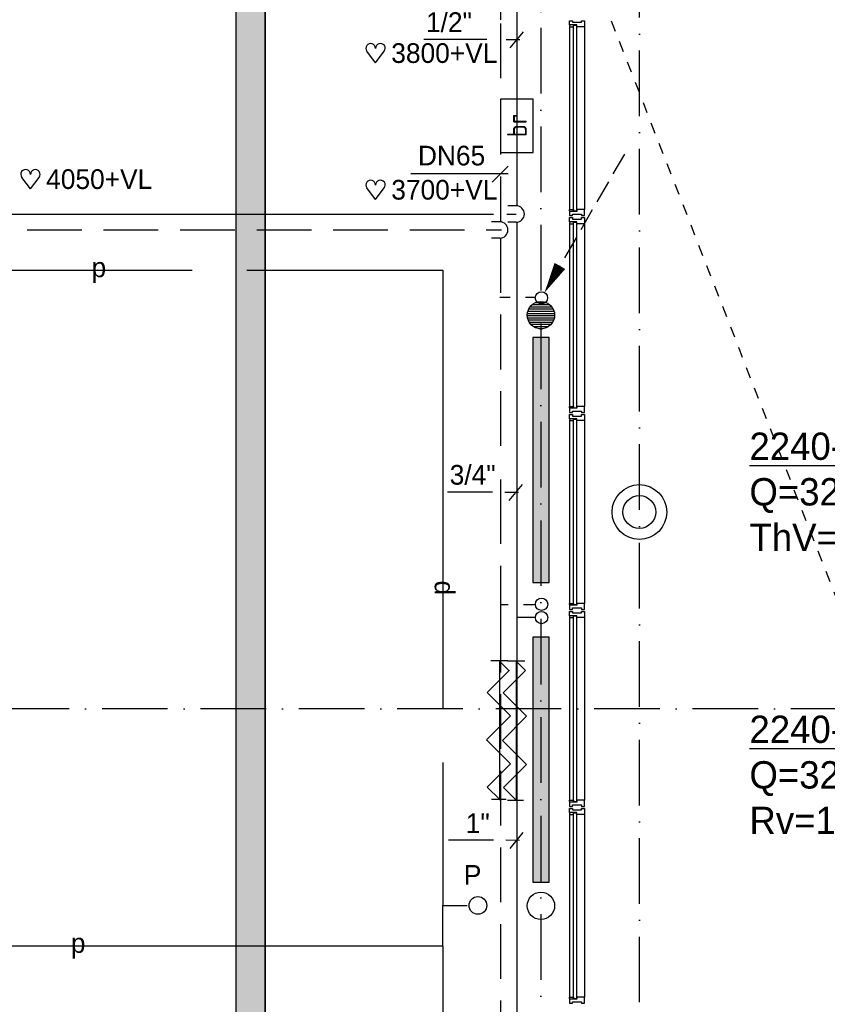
# Model space of a CAD drawing. Extents: x -866131 to -691536, y 173952 to 258052.
# Tile 88 of 160: x -788770 to -781384, y 221321 to 230321. Entities that reach past the tile are written whole.
import ezdxf
from ezdxf.enums import TextEntityAlignment as Align

# ---------------------------------------------------------------- set-up
doc = ezdxf.new("R2010")
doc.units = 0
doc.header["$LTSCALE"] = 100
for name, pattern in [('2322000', [45, 40, -5]), ('2322107', [2000, 1000, 1000]), ('2322108', [7, 5, -2]), ('CENTER4', [5, 3.125, -0.625, 0.625, -0.625]), ('DASHDOT', [9, 6, -1.5, 0, -1.5]), ('HIDDEN', [2, 1, -1])]:
    doc.linetypes.add(name, pattern=pattern)
doc.layers.get('0').update_dxf_attribs({"linetype": 'CONTINUOUS'})
for name, color, linetype in [('AL$7----_STRAMIEN', 1, 'DASHDOT'), ('AL$8----_HULPKOLOM', 2, 'CONTINUOUS'), ('AL28----_KONSTRUKTIE', 3, 'CONTINUOUS'), ('AL31----_BUITENKOZ', 7, 'CONTINUOUS'), ('AL32----_BINNENKOZ', 7, 'CONTINUOUS'), ('AL65----_BEVEILIGING', 7, 'CONTINUOUS'), ('ALXAA---_GEWBETON', 12, 'CONTINUOUS'), ('ALXOU---_GLAS', 7, 'CONTINUOUS'), ('KABELGOOT', 8, 'CONTINUOUS'), ('WI561---', 1, 'CONTINUOUS'), ('WL$1----', 4, 'CONTINUOUS'), ('WL561---', 4, 'CONTINUOUS'), ('WL561---_AANVOER', 4, 'CONTINUOUS'), ('WL561---_RETOUR', 4, 'CONTINUOUS'), ('WL570---', 3, 'CONTINUOUS'), ('WL570---_RETOUR', 3, 'CONTINUOUS'), ('WL570---_TOEVOER', 3, 'CONTINUOUS'), ('WM$1----', 1, 'CONTINUOUS')]:
    doc.layers.add(name, color=color, linetype=linetype)
doc.styles.add('BURO-018', font='BUROFONT.shx', dxfattribs={"height": 180})
doc.styles.add('BURO-025', font='BUROFONT.shx', dxfattribs={"height": 250})
doc.styles.get("Standard").update_dxf_attribs({"font": 'ISOCP'})
pattern_1 = [(0, (-833039.66, 323951.69), (31.75, 63.5), [0, -63.5])]

# ---------------------------------------------------------------- blocks, each defined once
blk = doc.blocks.new('2322401')
at = {"color": 0, "linetype": 'CONTINUOUS'}
for p, q in [((-0.5, 0.5, 1), (-0.5, 0.5)), ((-0.5, 0.5, 1), (-0.5, -0.5, 1)), ((0.5, 0.5, 1), (-0.5, 0.5, 1)), ((0.5, 0.5), (-0.5, 0.5)), ((-0.5, 0.5), (-0.5, -0.5)), ((0.5, 0.5, 1), (0.5, 0.5)), ((0.5, -0.5, 1), (0.5, 0.5, 1)), ((0.5, -0.5), (0.5, 0.5)), ((-0.5, -0.5, 1), (-0.5, -0.5)), ((-0.5, -0.5, 1), (0.5, -0.5, 1)), ((-0.5, -0.5), (0.5, -0.5)), ((0.5, -0.5, 1), (0.5, -0.5))]:
    blk.add_line(p, q, dxfattribs=at)
blk = doc.blocks.new('CVHATCH1')
at = {"color": 0, "linetype": 'CONTINUOUS'}
blk.add_solid([(-0.5, -0.5), (0.5, -0.5), (-0.5, 0.5), (0.5, 0.5)], dxfattribs=at)
blk = doc.blocks.new('EH100000')
at = {"linetype": 'BYBLOCK'}
for p, q in [((1, 0.5), (0, 0.5)), ((1, 0.5, 1), (0, 0.5, 1)), ((0, -0.5, 1), (1, -0.5, 1)), ((1, -0.5), (0, -0.5))]:
    blk.add_line(p, q, dxfattribs=at)
at = {"linetype": 'BYBLOCK', "invisible_edges": 15}
for points in [[(1, -0.5), (0, -0.5), (0, 0.5), (1, 0.5)], [(0, 0.5), (1, 0.5), (1, 0.5, 1), (0, 0.5, 1)], [(0, -0.5, 1), (1, -0.5, 1), (1, -0.5), (0, -0.5)]]:
    blk.add_3dface(points, dxfattribs=at)
blk = doc.blocks.new('CVRINFO2')
at = {"color": 0, "linetype": 'CONTINUOUS', "style": 'BURO-025'}
for tag, p in [('CV_TEXT125', (0, 0)), ('CV_TEXT225', (0, -4.167)), ('CV_TEXT325', (0, -8.333)), ('CV_TEXT425', (0, -12.5))]:
    blk.add_attdef(tag, p, '', height=2.5, dxfattribs=at)
blk = doc.blocks.new('LDV3108')
at = {"color": 0, "linetype": 'CONTINUOUS'}
for p, q in [((6.75, 11.691), (5.813, 10.068)), ((5.438, 9.418), (4.5, 7.794)), ((4.125, 7.145), (3.188, 5.521)), ((2.813, 4.871), (1.875, 3.248)), ((1.5, 2.598), (0.563, 0.974))]:
    blk.add_line(p, q, dxfattribs=at)
blk.add_lwpolyline([(0.25, 0.433, 0, 1, 0), (1.5, 2.598, 1, 1, 0)], format="xyseb", dxfattribs=at)
blk.add_circle((0, 0), 0.5, dxfattribs=at)
blk = doc.blocks.new('HART')
at = {"color": 1}
for q in [(-28.1, 39.5), (51.4, 39.5)]:
    blk.add_line((11.6, -12.9), q, dxfattribs=at)
for centre, start, end in [((-10.5, 52.8), 0, 217.1867), ((33.8, 52.8), 322.8133, 180)]:
    blk.add_arc(centre, 22.1, start, end, dxfattribs=at)
blk = doc.blocks.new('LDS')
at = {"color": 0, "linetype": 'CONTINUOUS'}
for p, q in [((0, 1), (1, 1)), ((0, -1), (1, -1))]:
    blk.add_line(p, q, dxfattribs=at)
blk.add_arc((0, 0), 1, 90, 270, dxfattribs=at)
blk = doc.blocks.new('2322000-3')
at = {"layer": 'WM$1----', "color": 0, "style": 'BURO-018'}
blk.add_text('p', height=180, dxfattribs=at).set_placement((-788046.2, 228030.6), align=Align.MIDDLE)
for rotation, p in [(90, (-784899.2, 225127.9)), (360, (-788235.4, 221854.3))]:
    blk.add_text('p', height=180, rotation=rotation, dxfattribs=at).set_placement(p, align=Align.MIDDLE)

msp = doc.modelspace()

# ---------------------------------------------------------------- hatches: boundary and pattern name
at = {"layer": 'WL570---'}
h = msp.add_hatch(dxfattribs=at)
h.set_pattern_fill('DOTS', color=8, scale=40, style=0)
h.set_pattern_definition(pattern_1)
h.paths.add_polyline_path([(-786793.497, 222778.364), (-786523.497, 222778.364), (-786523.497, 232147.191), (-786523.731, 232147.191), (-786523.731, 232207.191), (-786793.731, 232207.191), (-786793.731, 232152.872), (-786793.497, 232152.872)])
h = msp.add_hatch(dxfattribs=at)
h.set_pattern_fill('DOTS', color=8, scale=40, style=0)
h.set_pattern_definition(pattern_1)
h.paths.add_polyline_path([(-786793.497, 211842.872), (-786523.497, 211842.872), (-786523.497, 222778.364), (-786793.497, 222778.364)])

# ---------------------------------------------------------------- linework, layer by layer
at = {"color": 3, "linetype": 'CONTINUOUS'}
for p, q in [((-784459.888, 224465.121), (-784305.425, 224465.121)), ((-784309.084, 224460.744), (-784149.627, 224460.744)), ((-784291.827, 224376.548), (-784496.079, 224172.296)), ((-784382.558, 224457.338), (-784382.558, 223187.777)), ((-784382.268, 224458.532), (-784296.054, 224372.318)), ((-784143.768, 224372.027), (-784347.876, 224167.919)), ((-784230.127, 224458.386), (-784143.768, 224372.027)), ((-784230.127, 224457.192), (-784230.127, 223187.631)), ((-784496.079, 224172.296), (-784281.952, 223958.168)), ((-784347.876, 224167.919), (-784133.748, 223953.792)), ((-784281.952, 223958.168), (-784501.666, 223738.454)), ((-784133.748, 223953.792), (-784353.462, 223734.078)), ((-784501.666, 223738.454), (-784281.952, 223518.741)), ((-784353.462, 223734.078), (-784133.748, 223514.364)), ((-784281.952, 223518.741), (-784493.508, 223307.185)), ((-784133.748, 223514.364), (-784345.304, 223302.808)), ((-784493.508, 223307.185), (-784378.33, 223192.007)), ((-784345.304, 223302.808), (-784230.127, 223187.631)), ((-784320.515, 223192.007), (-784454.314, 223192.007)), ((-784310.139, 223187.631), (-784162.403, 223187.631))]:
    msp.add_line(p, q, dxfattribs=at)
at = {"layer": 'AL$7----_STRAMIEN', "color": 1}
msp.add_line((-783102.826, 205137.841), (-783102.826, 236921.228), dxfattribs=at)
for points in [[(-784002.826, 252748.04), (-784002.826, 213821.228)], [(-719909.644, 224021.228), (-862199.709, 224021.228)]]:
    msp.add_lwpolyline(points, dxfattribs=at)
at = {"layer": 'AL$8----_HULPKOLOM', "color": 8}
msp.add_circle((-783102.65, 225821.228), 250, dxfattribs=at)
at = {"layer": 'AL28----_KONSTRUKTIE', "color": 8}
for centre, radius in [((-784002.826, 227621.228), 125), ((-783102.65, 225821.228), 150), ((-784002.826, 222221.228), 125)]:
    msp.add_circle(centre, radius, dxfattribs=at)
at = {"layer": 'AL31----_BUITENKOZ', "color": 8, "linetype": 'CONTINUOUS'}
for p, q in [((-783742.826, 230273.366), (-783742.826, 230312.366)), ((-783742.826, 230312.366), (-783736.826, 230312.366)), ((-783736.826, 230312.366), (-783722.826, 230312.366)), ((-783722.826, 230312.366), (-783722.826, 230312.366)), ((-783722.826, 230312.366), (-783712.826, 230312.366)), ((-783712.826, 230312.366), (-783712.826, 230298.366)), ((-783632.826, 230298.366), (-783632.826, 230312.366)), ((-783632.826, 230312.366), (-783623.326, 230312.366)), ((-783623.326, 230312.366), (-783623.326, 230312.366)), ((-783623.326, 230312.366), (-783609.826, 230312.366)), ((-783609.826, 230312.366), (-783603.826, 230312.366)), ((-783603.826, 230312.366), (-783603.826, 230293.439)), ((-783675.826, 230273.366), (-783742.826, 230273.366)), ((-783737.826, 230268.366), (-783742.826, 230268.366)), ((-783742.826, 230268.366), (-783742.826, 230256.366)), ((-783742.826, 230256.366), (-783705.826, 230256.366)), ((-783705.826, 230273.366), (-783737.826, 230273.366)), ((-783737.826, 230273.366), (-783737.826, 230268.366)), ((-783712.826, 230298.366), (-783632.826, 230298.366)), ((-783705.826, 230256.366), (-783705.826, 230273.366)), ((-783675.826, 230256.366), (-783675.826, 230273.366)), ((-783622.826, 230256.366), (-783675.826, 230256.366)), ((-783614.826, 230256.366), (-783622.826, 230256.366)), ((-783610.826, 230256.366), (-783614.826, 230256.366)), ((-783603.826, 230256.366), (-783610.826, 230256.366)), ((-783603.826, 230293.439), (-783603.826, 230256.366)), ((-783742.826, 228574.366), (-783742.826, 228586.366)), ((-783742.826, 228586.366), (-783705.826, 228586.366)), ((-783737.826, 228574.366), (-783742.826, 228574.366)), ((-783742.826, 228569.366), (-783742.826, 228530.366)), ((-783675.826, 228569.366), (-783742.826, 228569.366)), ((-783742.826, 228530.366), (-783736.826, 228530.366)), ((-783742.826, 228473.366), (-783742.826, 228512.366)), ((-783742.826, 228512.366), (-783736.826, 228512.366)), ((-783737.826, 228569.366), (-783737.826, 228574.366)), ((-783705.826, 228569.366), (-783737.826, 228569.366)), ((-783736.826, 228530.366), (-783722.826, 228530.366)), ((-783736.826, 228512.366), (-783722.826, 228512.366)), ((-783722.826, 228530.366), (-783722.826, 228530.366)), ((-783722.826, 228530.366), (-783712.826, 228530.366)), ((-783722.826, 228512.366), (-783722.826, 228512.366)), ((-783722.826, 228512.366), (-783712.826, 228512.366)), ((-783712.826, 228530.366), (-783712.826, 228544.366)), ((-783712.826, 228544.366), (-783632.826, 228544.366)), ((-783712.826, 228512.366), (-783712.826, 228498.366)), ((-783705.826, 228586.366), (-783705.826, 228569.366)), ((-783622.826, 228586.366), (-783675.826, 228586.366)), ((-783675.826, 228586.366), (-783675.826, 228569.366)), ((-783632.826, 228544.366), (-783632.826, 228530.366)), ((-783632.826, 228530.366), (-783623.826, 228530.366)), ((-783632.826, 228498.366), (-783632.826, 228512.366)), ((-783632.826, 228512.366), (-783623.326, 228512.366)), ((-783623.826, 228530.366), (-783623.826, 228530.366)), ((-783623.826, 228530.366), (-783609.826, 228530.366)), ((-783623.326, 228512.366), (-783623.326, 228512.366)), ((-783623.326, 228512.366), (-783609.826, 228512.366)), ((-783614.826, 228586.366), (-783622.826, 228586.366)), ((-783610.826, 228586.366), (-783614.826, 228586.366)), ((-783603.826, 228586.366), (-783610.826, 228586.366)), ((-783609.826, 228530.366), (-783603.826, 228530.366)), ((-783609.826, 228512.366), (-783603.826, 228512.366)), ((-783603.826, 228549.294), (-783603.826, 228586.366)), ((-783603.826, 228530.366), (-783603.826, 228549.294)), ((-783603.826, 228512.366), (-783603.826, 228493.439)), ((-783675.826, 228473.366), (-783742.826, 228473.366)), ((-783737.826, 228468.366), (-783742.826, 228468.366)), ((-783742.826, 228468.366), (-783742.826, 228456.366)), ((-783742.826, 228456.366), (-783705.826, 228456.366)), ((-783705.826, 228473.366), (-783737.826, 228473.366)), ((-783737.826, 228473.366), (-783737.826, 228468.366)), ((-783712.826, 228498.366), (-783632.826, 228498.366)), ((-783705.826, 228456.366), (-783705.826, 228473.366)), ((-783675.826, 228456.366), (-783675.826, 228473.366)), ((-783622.826, 228456.366), (-783675.826, 228456.366)), ((-783614.826, 228456.366), (-783622.826, 228456.366)), ((-783610.826, 228456.366), (-783614.826, 228456.366)), ((-783603.826, 228456.366), (-783610.826, 228456.366)), ((-783603.826, 228493.439), (-783603.826, 228456.366)), ((-783742.826, 226774.366), (-783742.826, 226786.366)), ((-783742.826, 226786.366), (-783705.826, 226786.366)), ((-783737.826, 226774.366), (-783742.826, 226774.366)), ((-783742.826, 226769.366), (-783742.826, 226730.366)), ((-783675.826, 226769.366), (-783742.826, 226769.366)), ((-783742.826, 226730.366), (-783736.826, 226730.366)), ((-783742.826, 226673.366), (-783742.826, 226712.366)), ((-783742.826, 226712.366), (-783736.826, 226712.366)), ((-783737.826, 226769.366), (-783737.826, 226774.366)), ((-783705.826, 226769.366), (-783737.826, 226769.366)), ((-783736.826, 226730.366), (-783722.826, 226730.366)), ((-783736.826, 226712.366), (-783722.826, 226712.366)), ((-783722.826, 226730.366), (-783722.826, 226730.366)), ((-783722.826, 226730.366), (-783712.826, 226730.366)), ((-783722.826, 226712.366), (-783722.826, 226712.366)), ((-783722.826, 226712.366), (-783712.826, 226712.366)), ((-783712.826, 226730.366), (-783712.826, 226744.366)), ((-783712.826, 226744.366), (-783632.826, 226744.366)), ((-783712.826, 226712.366), (-783712.826, 226698.366)), ((-783705.826, 226786.366), (-783705.826, 226769.366)), ((-783622.826, 226786.366), (-783675.826, 226786.366)), ((-783675.826, 226786.366), (-783675.826, 226769.366)), ((-783632.826, 226744.366), (-783632.826, 226730.366)), ((-783632.826, 226730.366), (-783623.826, 226730.366)), ((-783632.826, 226698.366), (-783632.826, 226712.366)), ((-783632.826, 226712.366), (-783623.326, 226712.366)), ((-783623.826, 226730.366), (-783623.826, 226730.366)), ((-783623.826, 226730.366), (-783609.826, 226730.366)), ((-783623.326, 226712.366), (-783623.326, 226712.366)), ((-783623.326, 226712.366), (-783609.826, 226712.366)), ((-783614.826, 226786.366), (-783622.826, 226786.366)), ((-783610.826, 226786.366), (-783614.826, 226786.366)), ((-783603.826, 226786.366), (-783610.826, 226786.366)), ((-783609.826, 226730.366), (-783603.826, 226730.366)), ((-783609.826, 226712.366), (-783603.826, 226712.366)), ((-783603.826, 226749.294), (-783603.826, 226786.366)), ((-783603.826, 226730.366), (-783603.826, 226749.294)), ((-783603.826, 226712.366), (-783603.826, 226693.439)), ((-783675.826, 226673.366), (-783742.826, 226673.366)), ((-783737.826, 226668.366), (-783742.826, 226668.366)), ((-783742.826, 226668.366), (-783742.826, 226656.366)), ((-783742.826, 226656.366), (-783705.826, 226656.366)), ((-783705.826, 226673.366), (-783737.826, 226673.366)), ((-783737.826, 226673.366), (-783737.826, 226668.366)), ((-783712.826, 226698.366), (-783632.826, 226698.366)), ((-783705.826, 226656.366), (-783705.826, 226673.366)), ((-783675.826, 226656.366), (-783675.826, 226673.366)), ((-783622.826, 226656.366), (-783675.826, 226656.366)), ((-783614.826, 226656.366), (-783622.826, 226656.366)), ((-783610.826, 226656.366), (-783614.826, 226656.366)), ((-783603.826, 226656.366), (-783610.826, 226656.366)), ((-783603.826, 226693.439), (-783603.826, 226656.366)), ((-783742.826, 224974.366), (-783742.826, 224986.366)), ((-783742.826, 224986.366), (-783705.826, 224986.366)), ((-783737.826, 224974.366), (-783742.826, 224974.366)), ((-783742.826, 224969.366), (-783742.826, 224930.366)), ((-783675.826, 224969.366), (-783742.826, 224969.366)), ((-783742.826, 224930.366), (-783736.826, 224930.366)), ((-783742.826, 224873.366), (-783742.826, 224912.366)), ((-783742.826, 224912.366), (-783736.826, 224912.366)), ((-783737.826, 224969.366), (-783737.826, 224974.366)), ((-783705.826, 224969.366), (-783737.826, 224969.366)), ((-783736.826, 224930.366), (-783722.826, 224930.366)), ((-783736.826, 224912.366), (-783722.826, 224912.366)), ((-783722.826, 224930.366), (-783722.826, 224930.366)), ((-783722.826, 224930.366), (-783712.826, 224930.366)), ((-783722.826, 224912.366), (-783722.826, 224912.366)), ((-783722.826, 224912.366), (-783712.826, 224912.366)), ((-783712.826, 224930.366), (-783712.826, 224944.366)), ((-783712.826, 224944.366), (-783632.826, 224944.366)), ((-783712.826, 224912.366), (-783712.826, 224898.366)), ((-783705.826, 224986.366), (-783705.826, 224969.366)), ((-783622.826, 224986.366), (-783675.826, 224986.366)), ((-783675.826, 224986.366), (-783675.826, 224969.366)), ((-783632.826, 224944.366), (-783632.826, 224930.366)), ((-783632.826, 224930.366), (-783623.826, 224930.366)), ((-783632.826, 224898.366), (-783632.826, 224912.366)), ((-783632.826, 224912.366), (-783623.326, 224912.366)), ((-783623.826, 224930.366), (-783623.826, 224930.366)), ((-783623.826, 224930.366), (-783609.826, 224930.366)), ((-783623.326, 224912.366), (-783623.326, 224912.366)), ((-783623.326, 224912.366), (-783609.826, 224912.366)), ((-783614.826, 224986.366), (-783622.826, 224986.366)), ((-783610.826, 224986.366), (-783614.826, 224986.366)), ((-783603.826, 224986.366), (-783610.826, 224986.366)), ((-783609.826, 224930.366), (-783603.826, 224930.366)), ((-783609.826, 224912.366), (-783603.826, 224912.366)), ((-783603.826, 224949.294), (-783603.826, 224986.366)), ((-783603.826, 224930.366), (-783603.826, 224949.294)), ((-783603.826, 224912.366), (-783603.826, 224893.439)), ((-783675.826, 224873.366), (-783742.826, 224873.366)), ((-783737.826, 224868.366), (-783742.826, 224868.366)), ((-783742.826, 224868.366), (-783742.826, 224856.366)), ((-783742.826, 224856.366), (-783705.826, 224856.366)), ((-783705.826, 224873.366), (-783737.826, 224873.366)), ((-783737.826, 224873.366), (-783737.826, 224868.366)), ((-783712.826, 224898.366), (-783632.826, 224898.366)), ((-783705.826, 224856.366), (-783705.826, 224873.366)), ((-783675.826, 224856.366), (-783675.826, 224873.366)), ((-783622.826, 224856.366), (-783675.826, 224856.366)), ((-783614.826, 224856.366), (-783622.826, 224856.366)), ((-783610.826, 224856.366), (-783614.826, 224856.366)), ((-783603.826, 224856.366), (-783610.826, 224856.366)), ((-783603.826, 224893.439), (-783603.826, 224856.366)), ((-783742.826, 223174.366), (-783742.826, 223186.366)), ((-783742.826, 223186.366), (-783705.826, 223186.366)), ((-783737.826, 223174.366), (-783742.826, 223174.366)), ((-783742.826, 223169.366), (-783742.826, 223130.366)), ((-783675.826, 223169.366), (-783742.826, 223169.366)), ((-783742.826, 223130.366), (-783736.826, 223130.366)), ((-783742.826, 223073.366), (-783742.826, 223112.366)), ((-783742.826, 223112.366), (-783736.826, 223112.366)), ((-783737.826, 223169.366), (-783737.826, 223174.366)), ((-783705.826, 223169.366), (-783737.826, 223169.366)), ((-783736.826, 223130.366), (-783722.826, 223130.366)), ((-783736.826, 223112.366), (-783722.826, 223112.366)), ((-783722.826, 223130.366), (-783722.826, 223130.366)), ((-783722.826, 223130.366), (-783712.826, 223130.366)), ((-783722.826, 223112.366), (-783722.826, 223112.366)), ((-783722.826, 223112.366), (-783712.826, 223112.366)), ((-783712.826, 223130.366), (-783712.826, 223144.366)), ((-783712.826, 223144.366), (-783632.826, 223144.366)), ((-783712.826, 223112.366), (-783712.826, 223098.366)), ((-783705.826, 223186.366), (-783705.826, 223169.366)), ((-783622.826, 223186.366), (-783675.826, 223186.366)), ((-783675.826, 223186.366), (-783675.826, 223169.366)), ((-783632.826, 223144.366), (-783632.826, 223130.366)), ((-783632.826, 223130.366), (-783623.826, 223130.366)), ((-783632.826, 223098.366), (-783632.826, 223112.366)), ((-783632.826, 223112.366), (-783623.326, 223112.366)), ((-783623.826, 223130.366), (-783623.826, 223130.366)), ((-783623.826, 223130.366), (-783609.826, 223130.366)), ((-783623.326, 223112.366), (-783623.326, 223112.366)), ((-783623.326, 223112.366), (-783609.826, 223112.366)), ((-783614.826, 223186.366), (-783622.826, 223186.366)), ((-783610.826, 223186.366), (-783614.826, 223186.366)), ((-783603.826, 223186.366), (-783610.826, 223186.366)), ((-783609.826, 223130.366), (-783603.826, 223130.366)), ((-783609.826, 223112.366), (-783603.826, 223112.366)), ((-783603.826, 223149.294), (-783603.826, 223186.366)), ((-783603.826, 223130.366), (-783603.826, 223149.294)), ((-783603.826, 223112.366), (-783603.826, 223093.439)), ((-783675.826, 223073.366), (-783742.826, 223073.366)), ((-783737.826, 223068.366), (-783742.826, 223068.366)), ((-783742.826, 223068.366), (-783742.826, 223056.366)), ((-783742.826, 223056.366), (-783705.826, 223056.366)), ((-783705.826, 223073.366), (-783737.826, 223073.366)), ((-783737.826, 223073.366), (-783737.826, 223068.366)), ((-783712.826, 223098.366), (-783632.826, 223098.366)), ((-783705.826, 223056.366), (-783705.826, 223073.366)), ((-783675.826, 223056.366), (-783675.826, 223073.366)), ((-783622.826, 223056.366), (-783675.826, 223056.366)), ((-783614.826, 223056.366), (-783622.826, 223056.366)), ((-783610.826, 223056.366), (-783614.826, 223056.366)), ((-783603.826, 223056.366), (-783610.826, 223056.366)), ((-783603.826, 223093.439), (-783603.826, 223056.366)), ((-783742.826, 221374.366), (-783742.826, 221386.366)), ((-783742.826, 221386.366), (-783705.826, 221386.366)), ((-783737.826, 221374.366), (-783742.826, 221374.366)), ((-783742.826, 221369.366), (-783742.826, 221330.366)), ((-783675.826, 221369.366), (-783742.826, 221369.366)), ((-783742.826, 221330.366), (-783736.826, 221330.366)), ((-783737.826, 221369.366), (-783737.826, 221374.366)), ((-783705.826, 221369.366), (-783737.826, 221369.366)), ((-783736.826, 221330.366), (-783722.826, 221330.366)), ((-783722.826, 221330.366), (-783722.826, 221330.366)), ((-783722.826, 221330.366), (-783712.826, 221330.366)), ((-783712.826, 221330.366), (-783712.826, 221344.366)), ((-783712.826, 221344.366), (-783632.826, 221344.366)), ((-783705.826, 221386.366), (-783705.826, 221369.366)), ((-783622.826, 221386.366), (-783675.826, 221386.366)), ((-783675.826, 221386.366), (-783675.826, 221369.366)), ((-783632.826, 221344.366), (-783632.826, 221330.366)), ((-783632.826, 221330.366), (-783623.826, 221330.366)), ((-783623.826, 221330.366), (-783623.826, 221330.366)), ((-783623.826, 221330.366), (-783609.826, 221330.366)), ((-783614.826, 221386.366), (-783622.826, 221386.366)), ((-783610.826, 221386.366), (-783614.826, 221386.366)), ((-783603.826, 221386.366), (-783610.826, 221386.366)), ((-783609.826, 221330.366), (-783603.826, 221330.366)), ((-783603.826, 221349.294), (-783603.826, 221386.366)), ((-783603.826, 221330.366), (-783603.826, 221349.294))]:
    msp.add_line(p, q, dxfattribs=at)
at = {"layer": 'AL31----_BUITENKOZ', "color": 8}
for p, q in [((-783742.826, 230256.366), (-783742.826, 228586.366)), ((-783603.826, 230256.366), (-783603.826, 228586.366)), ((-783742.826, 228456.366), (-783742.826, 226786.366)), ((-783603.826, 228456.366), (-783603.826, 226786.366)), ((-783742.826, 226656.366), (-783742.826, 224986.366)), ((-783603.826, 226656.366), (-783603.826, 224986.366)), ((-783742.826, 224856.366), (-783742.826, 223186.366)), ((-783603.826, 224856.366), (-783603.826, 223186.366)), ((-783742.826, 223056.366), (-783742.826, 221386.366)), ((-783603.826, 223056.366), (-783603.826, 221386.366))]:
    msp.add_line(p, q, dxfattribs=at)
at = {"layer": 'AL32----_BINNENKOZ', "color": 8, "linetype": 'HIDDEN'}
msp.add_line((-783432.826, 230496.366), (-779877.003, 221379.036), dxfattribs=at)
at = {"layer": 'AL65----_BEVEILIGING', "color": 8}
for p, q in [((-784073.123, 229596.093), (-784373.123, 229596.093)), ((-784373.123, 229596.093), (-784373.123, 229108.618)), ((-784073.123, 229108.618), (-784073.123, 229596.093)), ((-784373.123, 229108.618), (-784073.123, 229108.618))]:
    msp.add_line(p, q, dxfattribs=at)
at = {"layer": 'ALXAA---_GEWBETON', "color": 8}
for p, q in [((-784083.226, 227716.94), (-783922.427, 227716.94)), ((-784050.108, 227736.94), (-783955.545, 227736.94)), ((-784127.753, 227616.94), (-783877.9, 227616.94)), ((-784126.835, 227636.94), (-783878.818, 227636.94)), ((-784122.616, 227656.94), (-783883.036, 227656.94)), ((-784114.724, 227676.94), (-783890.929, 227676.94)), ((-784102.288, 227696.94), (-783903.365, 227696.94)), ((-784125.444, 227596.94), (-783880.208, 227596.94)), ((-784119.718, 227576.94), (-783885.935, 227576.94)), ((-784110.028, 227556.94), (-783895.625, 227556.94)), ((-784095.134, 227536.94), (-783910.519, 227536.94)), ((-784071.74, 227516.94), (-783933.912, 227516.94)), ((-784016.156, 227496.94), (-783989.496, 227496.94))]:
    msp.add_line(p, q, dxfattribs=at)
at = {"layer": 'ALXOU---_GLAS', "color": 8}
for p, q in [((-783703.826, 228571.366), (-783703.826, 230271.366)), ((-783703.826, 230271.366), (-783677.826, 230271.366)), ((-783677.826, 230271.366), (-783677.826, 228571.366)), ((-783677.826, 228571.366), (-783703.826, 228571.366)), ((-783703.826, 226771.366), (-783703.826, 228471.366)), ((-783703.826, 228471.366), (-783677.826, 228471.366)), ((-783677.826, 228471.366), (-783677.826, 226771.366)), ((-783677.826, 226771.366), (-783703.826, 226771.366)), ((-783703.826, 224971.366), (-783703.826, 226671.366)), ((-783703.826, 226671.366), (-783677.826, 226671.366)), ((-783677.826, 226671.366), (-783677.826, 224971.366)), ((-783677.826, 224971.366), (-783703.826, 224971.366)), ((-783703.826, 223171.366), (-783703.826, 224871.366)), ((-783703.826, 224871.366), (-783677.826, 224871.366)), ((-783677.826, 224871.366), (-783677.826, 223171.366)), ((-783677.826, 223171.366), (-783703.826, 223171.366)), ((-783703.826, 221371.366), (-783703.826, 223071.366)), ((-783703.826, 223071.366), (-783677.826, 223071.366)), ((-783677.826, 223071.366), (-783677.826, 221371.366)), ((-783677.826, 221371.366), (-783703.826, 221371.366))]:
    msp.add_line(p, q, dxfattribs=at)
at = {"layer": 'WL$1----', "linetype": '2322000'}
for p, q in [((-791193.231, 228030.635), (-784899.207, 228030.635)), ((-784899.207, 228030.635), (-784899.207, 222225.14)), ((-784899.207, 222225.14), (-784678.432, 222225.14)), ((-784899.207, 221854.272), (-784899.207, 222225.14)), ((-784899.207, 221854.272), (-791571.6, 221854.272)), ((-784899.207, 221854.272), (-784899.207, 218105.399))]:
    msp.add_line(p, q, dxfattribs=at)
at = {"layer": 'WL$1----'}
msp.add_circle((-784579.185, 222224.936), 80.756, dxfattribs=at)
at = {"layer": 'WL561---_AANVOER', "linetype": '2322107'}
for p, q in [((-784223.915, 232799.408), (-784223.915, 228619.944)), ((-798498.072, 228545.143), (-784437.408, 228545.143)), ((-784313.532, 228545.143), (-784229.379, 228545.143)), ((-784223.915, 228470.342), (-784223.915, 217537.164)), ((-784284.843, 227783.533), (-784378.83, 227783.533)), ((-784066.064, 227783.533), (-784142.991, 227783.533)), ((-784302.903, 224973.336), (-784373.915, 224973.336)), ((-784053.453, 224973.336), (-784163.273, 224973.336)), ((-784053.453, 224855.957), (-784223.915, 224855.957))]:
    msp.add_line(p, q, dxfattribs=at)
at = {"layer": 'WL561---_RETOUR', "linetype": '2322108'}
for p, q in [((-784373.915, 233620.707), (-784373.915, 230287.66)), ((-784373.915, 230287.66), (-784373.915, 228474.924)), ((-798502.685, 228399.924), (-784362.955, 228399.924)), ((-784373.915, 228325.124), (-784373.915, 226301.876)), ((-784373.915, 226119.422), (-784373.915, 226029.727)), ((-784373.915, 226029.727), (-784373.915, 224855.194)), ((-784373.915, 224855.194), (-784373.915, 217687.164))]:
    msp.add_line(p, q, dxfattribs=at)
at = {"layer": 'WL561---_RETOUR', "color": 1}
for centre in [(-783997.203, 224977.526), (-783997.203, 224855.957)]:
    msp.add_circle(centre, 56.25, dxfattribs=at)
at = {"layer": 'WL570---', "color": 1}
for p, q in [((-785072.989, 230142.528), (-784497.747, 230141.941)), ((-784322.06, 230141.78), (-784196.404, 230141.6)), ((-784283.119, 230063.594), (-784161.718, 230210.938)), ((-784448.156, 228836.758), (-784301.792, 228983.049)), ((-785192.58, 228913.959), (-784301.792, 228913.959)), ((-784856.16, 226004.831), (-784445.668, 226004.244)), ((-784332.906, 226004.083), (-784207.25, 226003.903)), ((-784293.965, 225925.897), (-784172.564, 226073.241)), ((-784285.629, 222745.098), (-784164.228, 222892.442)), ((-784847.823, 222824.032), (-784437.331, 222823.444)), ((-784324.57, 222823.283), (-784198.914, 222823.103))]:
    msp.add_line(p, q, dxfattribs=at)

# ---------------------------------------------------------------- block references
at = {"layer": 'KABELGOOT', "xscale": 20309.99999999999, "yscale": 270, "zscale": 60, "rotation": 90}
msp.add_blockref('EH100000', (-786658.497, 211842.872), dxfattribs=at)
at = {"layer": 'WI561---'}
ref = msp.add_blockref('CVRINFO2', (-782095.891, 226297.63), dxfattribs=dict(at, xscale=100, yscale=100, zscale=100))
ref.add_attrib('CV_TEXT125', '%%u2240-400-21', (-782095.891, 226297.63), dxfattribs={"layer": '0', "color": 2, "linetype": 'CONTINUOUS', "height": 250, "style": 'BURO-025'})
ref.add_attrib('CV_TEXT225', 'Q=3257 W', (-782095.891, 225880.963), dxfattribs={"layer": '0', "color": 2, "linetype": 'CONTINUOUS', "height": 250, "style": 'BURO-025'})
ref.add_attrib('CV_TEXT325', 'ThV=1/2', (-782095.891, 225464.296), dxfattribs={"layer": '0', "color": 2, "linetype": 'CONTINUOUS', "height": 250, "style": 'BURO-025'})
ref = msp.add_blockref('CVRINFO2', (-782095.891, 223710.313), dxfattribs=dict(at, xscale=100, yscale=100, zscale=100))
ref.add_attrib('CV_TEXT125', '%%u2240-400-21', (-782095.891, 223710.313), dxfattribs={"layer": '0', "color": 2, "linetype": 'CONTINUOUS', "height": 250, "style": 'BURO-025'})
ref.add_attrib('CV_TEXT225', 'Q=3257 W', (-782095.891, 223293.646), dxfattribs={"layer": '0', "color": 2, "linetype": 'CONTINUOUS', "height": 250, "style": 'BURO-025'})
ref.add_attrib('CV_TEXT325', 'Rv=1/2', (-782095.891, 222876.979), dxfattribs={"layer": '0', "color": 2, "linetype": 'CONTINUOUS', "height": 250, "style": 'BURO-025'})
at = {"layer": 'WL561---', "xscale": 2240, "yscale": 150, "rotation": 89.99999999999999}
for name, p, zscale in [('2322401', (-784002.826, 226297.63), 400), ('CVHATCH1', (-784002.826, 226297.63), 2240), ('2322401', (-784002.826, 223557.63), 400), ('CVHATCH1', (-784002.826, 223557.63), 2240)]:
    msp.add_blockref(name, p, dxfattribs=dict(at, zscale=zscale))
at = {"layer": 'WL561---_AANVOER', "color": 2, "xscale": 75, "yscale": 75, "zscale": 75, "rotation": 179.999999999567}
for p in [(-784229.379, 228545.143), (-784379.379, 228399.924)]:
    msp.add_blockref('LDS', p, dxfattribs=at)
at = {"layer": 'WL561---_RETOUR', "color": 2, "xscale": 112.5, "yscale": 112.5, "zscale": 112.5}
msp.add_blockref('LDV3108', (-783997.94, 227778.359), dxfattribs=at)
at = {"layer": 'WL570---_RETOUR', "xscale": 2, "yscale": 2, "zscale": 2}
for p in [(-785538.617, 229953.672), (-788694.914, 228801.379), (-785538.617, 228704.411)]:
    msp.add_blockref('HART', p, dxfattribs=at)
at = {"layer": 'WM$1----'}
msp.add_blockref('2322000-3', (0, 0), dxfattribs=at)

# ---------------------------------------------------------------- texts
at = {"layer": 'WL$1----', "color": 1, "style": 'BURO-018'}
msp.add_text('P', height=180, dxfattribs=at).set_placement((-784707.837, 222414.417))
at = {"layer": 'WL570---', "color": 1, "style": 'BURO-018'}
for s, p in [('1/2"', (-785054.203, 230208.927)), ('DN65', (-785128.006, 228989.297)), ('3/4"', (-784837.373, 226071.23)), ('1"', (-784690.292, 222886.097))]:
    msp.add_text(s, height=180, dxfattribs=at).set_placement(p)
at = {"layer": 'WL570---_RETOUR', "color": 1, "style": 'BURO-018'}
for s, p in [('3800+VL', (-785371.696, 229926.15)), ('4050+VL', (-788527.993, 228773.857)), ('3700+VL', (-785371.696, 228676.889))]:
    msp.add_text(s, height=180, dxfattribs=at).set_placement(p)
at = {"layer": 'WL570---_TOEVOER', "linetype": 'CENTER4'}
msp.add_text('br', height=180, rotation=90, dxfattribs=at).set_placement((-784132.137, 229246.945))

doc.saveas('drawing.dxf')
